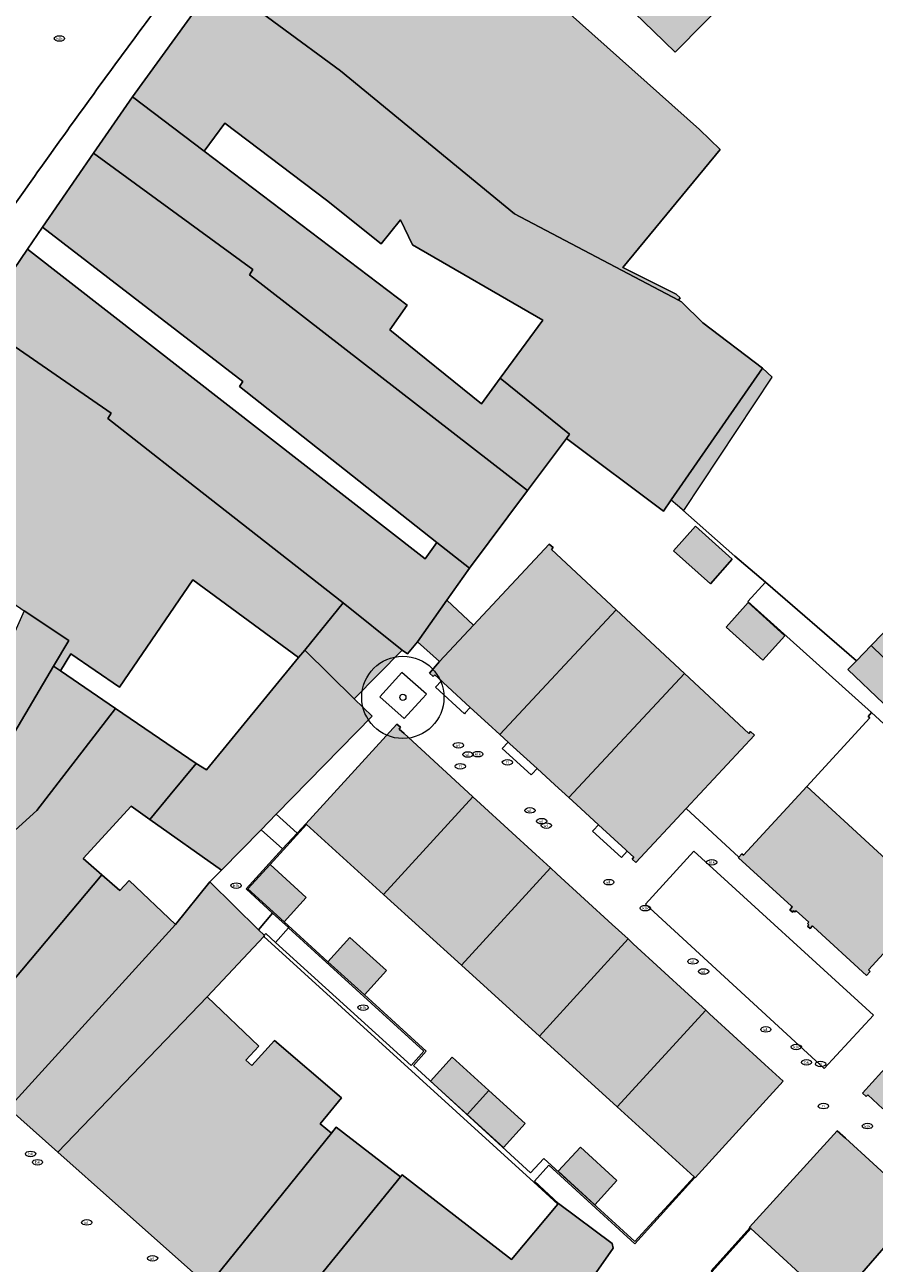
# Model space of a CAD drawing. Header units: metres. Extents: x 187482 to 189800, y 333582 to 335019.
# Tile 224 of 256: x 189027 to 189079, y 334325 to 334400. Entities that reach past the tile are written whole.
import ezdxf
from ezdxf.enums import TextEntityAlignment as Align

# ---------------------------------------------------------------- set-up
doc = ezdxf.new("R2010")
doc.units = ezdxf.units.M
doc.layers.get('0').update_dxf_attribs({"color": 252, "lineweight": 18})
for name, color, linetype, lineweight in [('B-WE-GR-BOOM-S', 252, 'Continuous', 18), ('B-WE-IE-MEUBILAIR-S', 252, 'Continuous', 18), ('B-WE-IE-TERREINAFSCHEIDING_KUNSTMATIG_HEKWERK-G', 252, 'IE-TERREINAFSCHEIDING_KUNSTMATIG-SO', 18), ('B-WE-IE-TERREINAFSCHEIDING_KUNSTMATIG_MUUR-G', 252, 'IE-TERREINAFSCHEIDING_KUNSTMATIG-SO', 18), ('B-WE-OG-BEBOUWING-GV', 252, 'Continuous', 18), ('B-WE-OG-BEBOUWING_LUIFEL-GV', 252, 'Continuous', 18), ('B-WE-OG-TERREIN_ERF-GV', 252, 'Continuous', 18), ('B-WE-VH-GESLOTENVERHARDING_BETON-GV', 252, 'Continuous', 18), ('B-WE-VH-OPENVERHARDING-GV', 252, 'Continuous', 18), ('B-WE-VH-OPENVERHARDING_SIERBESTRATING-GV', 252, 'Continuous', 18), ('B-WE-VH-OPENVERHARDING_STRAATBAKSTEEN-GV', 252, 'Continuous', 18), ('B-WE-VH-ROOSTER-G', 252, 'Continuous', 18)]:
    doc.layers.add(name, color=color, linetype=linetype, lineweight=lineweight)
doc.layers.add('B-WE-OG-BEBOUWING-V', color=7, linetype='Continuous', lineweight=18, true_color=0xf0f0f0)
doc.styles.add('NLCS-ISO', font='NLCS-ISO.ttf')
doc.linetypes.add('IE-TERREINAFSCHEIDING_KUNSTMATIG-SO', pattern='A,4,[82,NLCS.SHX,S=0.75,R=90,X=0,Y=0],4,-2', length=10)

# ---------------------------------------------------------------- blocks, each defined once
blk = doc.blocks.new('SIE-MEUBILAIR_PUT_BRANDKRAAN-SO')
blk.add_ellipse((0, 0), major_axis=(1.25, 0), ratio=0.54)
at = {"style": 'NLCS-ISO'}
blk.add_text('bk', height=0.75, dxfattribs=at).set_placement((0.03, 0), align=Align.MIDDLE_CENTER)
blk = doc.blocks.new('SIE-MEUBILAIR_PUT_WATERLEIDINGPUT-SO')
blk.add_ellipse((0, 0), major_axis=(1.25, 0), ratio=0.54)
at = {"style": 'NLCS-ISO'}
blk.add_text('wl', height=0.75, dxfattribs=at).set_placement((-0.14, 0), align=Align.MIDDLE_CENTER)
blk = doc.blocks.new('SIE-MEUBILAIR_PUT_KOLK-SO')
blk.add_ellipse((0, 0), major_axis=(1.25, 0), ratio=0.54)
at = {"style": 'NLCS-ISO'}
blk.add_text('klk', height=0.75, dxfattribs=at).set_placement((0.03, 0), align=Align.MIDDLE_CENTER)
blk = doc.blocks.new('SIE-MEUBILAIR_PUT_RIOOLPUT-SO')
blk.add_ellipse((0, 0), major_axis=(1.25, 0), ratio=0.54)
at = {"style": 'NLCS-ISO'}
blk.add_text('ri', height=0.75, dxfattribs=at).set_placement((-0.04, 0.07), align=Align.MIDDLE_CENTER)
blk = doc.blocks.new('SGR-BOOM_GBKN-SO')
at = {"color": 0, "linetype": 'ByBlock', "lineweight": 18}
for radius in [2, 0.15]:
    blk.add_circle((0, 0), radius, dxfattribs=at)

msp = doc.modelspace()

# ---------------------------------------------------------------- hatches: boundary and pattern name
at = {"layer": 'B-WE-OG-BEBOUWING-V'}
h = msp.add_hatch(color=256, dxfattribs=at)
h.dxf.hatch_style = 1
h.paths.add_polyline_path([(189067.027, 334383.284), (189067.148, 334383.426), (189066.904, 334383.656), (189063.662, 334385.287), (189069.568, 334392.455), (189068.313, 334393.669), (189053.733, 334406.698), (189046.946, 334412.767), (189038.999, 334402.762), (189046.499, 334397.222), (189057.061, 334388.534)], flags=17)
h.paths.add_polyline_path([(189056.195, 334378.547), (189055.057, 334376.987), (189049.492, 334381.487), (189050.547, 334382.998), (189038.196, 334392.355), (189033.851, 334395.645), (189031.481, 334392.218), (189041.16, 334385.157), (189040.968, 334384.832), (189057.854, 334371.719), (189060.226, 334374.893), (189060.417, 334375.151)], flags=16)
h.paths.add_polyline_path([(189078.587, 334413.037), (189072.047, 334418.971), (189071.531, 334419.439), (189071.256, 334419.156), (189069.061, 334416.898), (189058.015, 334426.92), (189054.53, 334422.457), (189062.96, 334415.007), (189071.929, 334406.195)], flags=16)
h = msp.add_hatch(color=256, dxfattribs=at)
h.dxf.hatch_style = 1
h.paths.add_polyline_path([(189053.733, 334406.698), (189055.841, 334409.007), (189065.509, 334399.648), (189066.825, 334398.355), (189070.404, 334401.999), (189069.088, 334403.292), (189063.824, 334408.194), (189063.55, 334407.944), (189060.075, 334411.163), (189060.321, 334411.445), (189051.758, 334418.907), (189046.946, 334412.767)], flags=17)
h.paths.add_polyline_path([(189078.587, 334413.037), (189072.047, 334418.971), (189071.531, 334419.439), (189071.256, 334419.156), (189069.061, 334416.898), (189058.015, 334426.92), (189054.53, 334422.457), (189062.96, 334415.007), (189071.929, 334406.195)], flags=16)
h = msp.add_hatch(color=256, dxfattribs=at)
h.dxf.hatch_style = 1
h.paths.add_polyline_path([(189056.195, 334378.547), (189055.057, 334376.987), (189049.492, 334381.487), (189050.547, 334382.998), (189038.196, 334392.355), (189033.851, 334395.645), (189031.481, 334392.218), (189041.16, 334385.157), (189040.968, 334384.832), (189057.854, 334371.719), (189060.226, 334374.893), (189060.417, 334375.151)], flags=16)
h.paths.add_polyline_path([(189038.999, 334402.762), (189033.851, 334395.645), (189038.196, 334392.355), (189039.468, 334394.043), (189045.645, 334389.361), (189048.962, 334386.707), (189050.137, 334388.176), (189050.868, 334386.66), (189058.796, 334382.069), (189056.195, 334378.547), (189060.417, 334375.151), (189060.226, 334374.893), (189066.129, 334370.475), (189066.584, 334371.157), (189072.139, 334379.169), (189068.507, 334381.921), (189067.219, 334383.183), (189067.027, 334383.284), (189057.061, 334388.534), (189046.499, 334397.222)], flags=17)
h.paths.add_polyline_path([(189072.139, 334379.169), (189066.584, 334371.157), (189067.357, 334370.505), (189072.733, 334378.61)], flags=16)
h = msp.add_hatch(color=256, dxfattribs=at)
h.dxf.hatch_style = 1
h.paths.add_polyline_path([(189056.195, 334378.547), (189055.057, 334376.987), (189049.492, 334381.487), (189050.547, 334382.998), (189038.196, 334392.355), (189033.851, 334395.645), (189031.481, 334392.218), (189041.16, 334385.157), (189040.968, 334384.832), (189057.854, 334371.719), (189060.226, 334374.893), (189060.417, 334375.151)], flags=16)
h.paths.add_polyline_path([(189026.361, 334362.397), (189024.474, 334363.585), (189023.658, 334362.361), (189023.532, 334362.145), (189021.221, 334358.172), (189012.285, 334362.917), (189011.063, 334363.737), (189008.84, 334360.188), (189015.964, 334355.23), (189018.207, 334358.399), (189021.565, 334356.396), (189022.332, 334357.329), (189023.779, 334356.582)], flags=16)
h.paths.add_polyline_path([(189046.663, 334364.9), (189036.679, 334372.704), (189032.351, 334376.092), (189032.553, 334376.42), (189024.473, 334381.988), (189020.865, 334376.666), (189019.437, 334374.559), (189017.135, 334371.428), (189024.976, 334365.998), (189027.261, 334364.415), (189029.976, 334362.612), (189029.05, 334361.049), (189029.474, 334360.761), (189030.101, 334361.8), (189033.056, 334359.779), (189037.513, 334366.296), (189043.945, 334361.564), (189044.316, 334362.019)], flags=17)
h = msp.add_hatch(color=256, dxfattribs=at)
h.dxf.hatch_style = 1
h.paths.add_polyline_path([(189056.195, 334378.547), (189055.057, 334376.987), (189049.492, 334381.487), (189050.547, 334382.998), (189038.196, 334392.355), (189033.851, 334395.645), (189031.481, 334392.218), (189041.16, 334385.157), (189040.968, 334384.832), (189057.854, 334371.719), (189060.226, 334374.893), (189060.417, 334375.151)], flags=16)
h.paths.add_polyline_path([(189026.361, 334362.397), (189024.474, 334363.585), (189023.658, 334362.361), (189023.532, 334362.145), (189021.221, 334358.172), (189012.285, 334362.917), (189011.063, 334363.737), (189008.84, 334360.188), (189015.964, 334355.23), (189018.207, 334358.399), (189021.565, 334356.396), (189022.332, 334357.329), (189023.779, 334356.582)], flags=16)
h.paths.add_polyline_path([(189052.348, 334368.555), (189051.641, 334367.573), (189027.459, 334386.391), (189024.473, 334381.988), (189032.553, 334376.42), (189032.351, 334376.092), (189036.679, 334372.704), (189046.663, 334364.9), (189050.242, 334362.026), (189050.565, 334361.805), (189051.163, 334362.528), (189052.949, 334365.052), (189054.331, 334367.005)], flags=17)
h = msp.add_hatch(color=256, dxfattribs=at)
h.dxf.hatch_style = 1
h.paths.add_polyline_path([(189056.195, 334378.547), (189055.057, 334376.987), (189049.492, 334381.487), (189050.547, 334382.998), (189038.196, 334392.355), (189033.851, 334395.645), (189031.481, 334392.218), (189041.16, 334385.157), (189040.968, 334384.832), (189057.854, 334371.719), (189060.226, 334374.893), (189060.417, 334375.151)], flags=16)
h.paths.add_polyline_path([(189054.331, 334367.005), (189057.854, 334371.719), (189040.968, 334384.832), (189041.16, 334385.157), (189031.481, 334392.218), (189028.376, 334387.72), (189040.545, 334378.357), (189040.349, 334378.036), (189052.348, 334368.555)], flags=17)
h = msp.add_hatch(color=256, dxfattribs=at)
h.dxf.hatch_style = 1
h.paths.add_polyline_path([(189068.973, 334366.058), (189070.304, 334367.55), (189068.066, 334369.547), (189066.734, 334368.055)], flags=17)
h = msp.add_hatch(color=256, dxfattribs=at)
h.dxf.hatch_style = 1
h.paths.add_polyline_path([(189067.493, 334352.39), (189071.65, 334356.852), (189071.42, 334357.067), (189071.318, 334356.957), (189067.396, 334360.611), (189060.364, 334353.063), (189061.1, 334352.389), (189062.169, 334351.41), (189063.828, 334349.89), (189063.923, 334349.802), (189064.322, 334349.437), (189064.214, 334349.321), (189064.438, 334349.111)], flags=16)
h.paths.add_polyline_path([(189063.244, 334364.479), (189059.311, 334368.143), (189059.413, 334368.253), (189059.179, 334368.471), (189054.577, 334363.534), (189052.515, 334361.321), (189051.899, 334360.625), (189052.125, 334360.424), (189052.232, 334360.515), (189052.628, 334360.152), (189052.739, 334360.05), (189054.383, 334358.544), (189055.467, 334357.551), (189056.181, 334356.897)], flags=17)
h = msp.add_hatch(color=256, dxfattribs=at)
h.dxf.hatch_style = 1
h.paths.add_polyline_path([(189052.949, 334365.052), (189051.163, 334362.528), (189052.515, 334361.321), (189054.577, 334363.534)], flags=17)
h = msp.add_hatch(color=256, dxfattribs=at)
h.dxf.hatch_style = 1
h.paths.add_polyline_path([(189026.361, 334362.397), (189024.474, 334363.585), (189023.658, 334362.361), (189023.532, 334362.145), (189021.221, 334358.172), (189012.285, 334362.917), (189011.063, 334363.737), (189008.84, 334360.188), (189015.964, 334355.23), (189018.207, 334358.399), (189021.565, 334356.396), (189022.332, 334357.329), (189023.779, 334356.582)], flags=16)
h.paths.add_polyline_path([(189029.05, 334361.049), (189029.976, 334362.612), (189027.261, 334364.415), (189026.361, 334362.397), (189023.779, 334356.582), (189022.332, 334357.329), (189021.565, 334356.396), (189018.207, 334358.399), (189015.964, 334355.23), (189008.84, 334360.188), (189004.895, 334353.953), (189005.107, 334352.833), (189009.858, 334349.313), (189013.09, 334346.534), (189017.106, 334350.25), (189017.222, 334350.136), (189018.714, 334351.749), (189019.743, 334352.016), (189021.078, 334353.635), (189023.096, 334352.116), (189024.88, 334354.009), (189025.605, 334355.231)], flags=17)
h = msp.add_hatch(color=256, dxfattribs=at)
h.dxf.hatch_style = 1
h.paths.add_polyline_path([(189050.242, 334362.026), (189046.663, 334364.9), (189044.316, 334362.019), (189047.331, 334359.06)], flags=17)
h = msp.add_hatch(color=256, dxfattribs=at)
h.dxf.hatch_style = 1
h.paths.add_polyline_path([(189067.493, 334352.39), (189071.65, 334356.852), (189071.42, 334357.067), (189071.318, 334356.957), (189067.396, 334360.611), (189060.364, 334353.063), (189061.1, 334352.389), (189062.169, 334351.41), (189063.828, 334349.89), (189063.923, 334349.802), (189064.322, 334349.437), (189064.214, 334349.321), (189064.438, 334349.111)], flags=16)
h.paths.add_polyline_path([(189059.522, 334353.835), (189060.364, 334353.063), (189067.396, 334360.611), (189063.244, 334364.479), (189056.181, 334356.897), (189056.683, 334356.436), (189056.794, 334356.335), (189058.438, 334354.828)], flags=17)
h = msp.add_hatch(color=256, dxfattribs=at)
h.dxf.hatch_style = 1
h.paths.add_polyline_path([(189071.276, 334364.914), (189069.944, 334363.422), (189072.164, 334361.404), (189073.509, 334362.884)], flags=17)
h = msp.add_hatch(color=256, dxfattribs=at)
h.dxf.hatch_style = 1
h.paths.add_polyline_path([(189032.807, 334358.481), (189028.026, 334352.28), (189017.166, 334342.424), (189017.12, 334342.329), (189019.581, 334339.944), (189022.444, 334337.435), (189026.166, 334341.434), (189031.981, 334348.369), (189030.844, 334349.36), (189033.757, 334352.544), (189034.898, 334351.733), (189036.132, 334353.218), (189037.716, 334355.124)], flags=17)
h.paths.add_polyline_path([(189026.361, 334362.397), (189024.474, 334363.585), (189023.658, 334362.361), (189023.532, 334362.145), (189021.221, 334358.172), (189012.285, 334362.917), (189011.063, 334363.737), (189008.84, 334360.188), (189015.964, 334355.23), (189018.207, 334358.399), (189021.565, 334356.396), (189022.332, 334357.329), (189023.779, 334356.582)], flags=16)
h = msp.add_hatch(color=256, dxfattribs=at)
h.dxf.hatch_style = 1
h.paths.add_polyline_path([(189032.807, 334358.481), (189029.474, 334360.761), (189029.05, 334361.049), (189025.605, 334355.231), (189024.88, 334354.009), (189023.096, 334352.116), (189021.078, 334353.635), (189019.743, 334352.016), (189018.714, 334351.749), (189017.222, 334350.136), (189017.106, 334350.25), (189013.09, 334346.534), (189017.166, 334342.424), (189028.026, 334352.28)], flags=17)
h.paths.add_polyline_path([(189026.361, 334362.397), (189024.474, 334363.585), (189023.658, 334362.361), (189023.532, 334362.145), (189021.221, 334358.172), (189012.285, 334362.917), (189011.063, 334363.737), (189008.84, 334360.188), (189015.964, 334355.23), (189018.207, 334358.399), (189021.565, 334356.396), (189022.332, 334357.329), (189023.779, 334356.582)], flags=16)
h = msp.add_hatch(color=256, dxfattribs=at)
h.dxf.hatch_style = 1
h.paths.add_polyline_path([(189080.137, 334363.748), (189078.743, 334362.301), (189080.903, 334360.216), (189082.299, 334361.662)], flags=17)
h = msp.add_hatch(color=256, dxfattribs=at)
h.dxf.hatch_style = 1
h.paths.add_polyline_path([(189077.847, 334361.371), (189077.34, 334360.845), (189079.508, 334358.77), (189080.903, 334360.216), (189078.743, 334362.301)], flags=17)
h = msp.add_hatch(color=256, dxfattribs=at)
h.dxf.hatch_style = 1
h.paths.add_polyline_path([(189043.062, 334345.502), (189044.412, 334346.978), (189042.212, 334349), (189040.858, 334347.517)], flags=16)
h.paths.add_polyline_path([(189043.945, 334361.564), (189038.336, 334354.745), (189037.716, 334355.124), (189036.132, 334353.218), (189034.898, 334351.733), (189039.251, 334348.639), (189041.663, 334351.102), (189042.585, 334352.043), (189048.417, 334357.998), (189047.331, 334359.06), (189044.316, 334362.019)], flags=17)
h = msp.add_hatch(color=256, dxfattribs=at)
h.dxf.hatch_style = 1
h.paths.add_polyline_path([(189043.062, 334345.502), (189044.412, 334346.978), (189042.212, 334349), (189040.858, 334347.517)], flags=16)
h.paths.add_polyline_path([(189050.353, 334356.946), (189050.058, 334357.217), (189050.147, 334357.337), (189049.924, 334357.525), (189044.377, 334351.473), (189044.426, 334351.428), (189049.109, 334347.172), (189054.535, 334353.114), (189053.715, 334353.865)], flags=17)
h.paths.add_polyline_path([(189059.253, 334348.789), (189053.845, 334342.867), (189058.581, 334338.563), (189063.971, 334344.465), (189063.008, 334345.347), (189059.646, 334348.429)], flags=16)
h = msp.add_hatch(color=256, dxfattribs=at)
h.dxf.hatch_style = 1
h.paths.add_polyline_path([(189087.826, 334345.444), (189093.391, 334340.362), (189100.82, 334348.282), (189101.224, 334348.712), (189095.058, 334354.353), (189087.305, 334345.92)], flags=16)
h.paths.add_polyline_path([(189082.001, 334331.756), (189082.111, 334331.652), (189082.409, 334331.374), (189089.466, 334338.91), (189085.486, 334342.586), (189085.584, 334342.693), (189085.423, 334342.842), (189085.349, 334342.91), (189082.388, 334339.705), (189082.328, 334339.638), (189082.169, 334339.783), (189082.027, 334339.628), (189082.109, 334339.554), (189082.035, 334339.472), (189082.129, 334339.386), (189081.43, 334338.623), (189081.341, 334338.704), (189081.267, 334338.622), (189081.186, 334338.696), (189081.045, 334338.541), (189081.207, 334338.393), (189081.154, 334338.334), (189078.213, 334335.104), (189078.45, 334334.899), (189078.543, 334334.99), (189079.46, 334334.133), (189080.216, 334333.426)], flags=17)
h.paths.add_polyline_path([(189073.898, 334346.455), (189073.953, 334346.404), (189073.804, 334346.242), (189073.959, 334346.1), (189074.033, 334346.181), (189074.114, 334346.107), (189074.187, 334346.186), (189074.953, 334345.483), (189074.877, 334345.4), (189074.962, 334345.322), (189074.887, 334345.241), (189075.042, 334345.099), (189075.191, 334345.261), (189075.25, 334345.207), (189078.469, 334342.251), (189078.685, 334342.487), (189078.582, 334342.582), (189082.413, 334346.754), (189074.829, 334353.724), (189070.998, 334349.552), (189070.895, 334349.646), (189070.712, 334349.44), (189070.683, 334349.407)], flags=16)
h = msp.add_hatch(color=256, dxfattribs=at)
h.dxf.hatch_style = 1
h.paths.add_polyline_path([(189054.535, 334353.114), (189049.109, 334347.172), (189053.845, 334342.867), (189059.253, 334348.789), (189058.366, 334349.602), (189055.004, 334352.684)], flags=17)
h.paths.add_polyline_path([(189059.253, 334348.789), (189053.845, 334342.867), (189058.581, 334338.563), (189063.971, 334344.465), (189063.008, 334345.347), (189059.646, 334348.429)], flags=16)
h = msp.add_hatch(color=256, dxfattribs=at)
h.dxf.hatch_style = 1
h.paths.add_polyline_path([(189043.062, 334345.502), (189044.412, 334346.978), (189042.212, 334349), (189040.858, 334347.517)], flags=16)
h.paths.add_polyline_path([(189026.304, 334334.185), (189029.318, 334331.502), (189038.383, 334340.951), (189041.825, 334344.621), (189041.87, 334344.669), (189041.847, 334344.692), (189041.511, 334345.022), (189038.558, 334347.931), (189036.461, 334345.337)], flags=17)
h = msp.add_hatch(color=256, dxfattribs=at)
h.dxf.hatch_style = 1
h.paths.add_polyline_path([(189059.253, 334348.789), (189053.845, 334342.867), (189058.581, 334338.563), (189063.971, 334344.465), (189063.008, 334345.347), (189059.646, 334348.429)], flags=16)
h.paths.add_polyline_path([(189067.648, 334341.095), (189064.286, 334344.176), (189063.971, 334344.465), (189058.581, 334338.563), (189063.317, 334334.258), (189068.689, 334340.141)], flags=17)
h = msp.add_hatch(color=256, dxfattribs=at)
h.dxf.hatch_style = 1
h.paths.add_polyline_path([(189068.929, 334339.921), (189068.689, 334340.141), (189063.317, 334334.258), (189067.989, 334330.012), (189068.032, 334329.972), (189068.053, 334329.953), (189073.407, 334335.816), (189072.29, 334336.84)], flags=17)
h.paths.add_polyline_path([(189059.253, 334348.789), (189053.845, 334342.867), (189058.581, 334338.563), (189063.971, 334344.465), (189063.008, 334345.347), (189059.646, 334348.429)], flags=16)
h = msp.add_hatch(color=256, dxfattribs=at)
h.dxf.hatch_style = 1
h.paths.add_polyline_path([(189026.304, 334334.185), (189036.461, 334345.337), (189033.635, 334348.025), (189033.086, 334347.405), (189031.981, 334348.369), (189026.166, 334341.434), (189022.444, 334337.435), (189023.346, 334336.644), (189023.431, 334336.742)], flags=17)
h = msp.add_hatch(color=256, dxfattribs=at)
h.dxf.hatch_style = 1
h.paths.add_polyline_path([(189045.716, 334343.073), (189047.948, 334341.064), (189049.286, 334342.551), (189047.056, 334344.557)], flags=17)
h = msp.add_hatch(color=256, dxfattribs=at)
h.dxf.hatch_style = 1
h.paths.add_polyline_path([(189029.318, 334331.502), (189032.808, 334328.396), (189038.449, 334323.375), (189045.949, 334332.673), (189045.263, 334333.223), (189046.552, 334334.804), (189042.479, 334338.305), (189041.111, 334336.786), (189040.73, 334337.099), (189041.533, 334337.955), (189038.383, 334340.951)], flags=17)
h = msp.add_hatch(color=256, dxfattribs=at)
h.dxf.hatch_style = 1
h.paths.add_polyline_path([(189053.283, 334337.278), (189051.962, 334335.825), (189054.183, 334333.806), (189055.504, 334335.26)], flags=17)
h = msp.add_hatch(color=256, dxfattribs=at)
h.dxf.hatch_style = 1
h.paths.add_polyline_path([(189054.183, 334333.806), (189056.403, 334331.788), (189057.724, 334333.241), (189055.504, 334335.26)], flags=17)
h = msp.add_hatch(color=256, dxfattribs=at)
h.dxf.hatch_style = 1
h.paths.add_polyline_path([(189038.449, 334323.375), (189042.152, 334320.21), (189050.132, 334330.01), (189046.225, 334333.03), (189045.949, 334332.673)], flags=17)
h = msp.add_hatch(color=256, dxfattribs=at)
h.dxf.hatch_style = 1
h.paths.add_polyline_path([(189076.355, 334322.208), (189077.634, 334323.531), (189081.801, 334328.322), (189081.559, 334328.532), (189081.467, 334328.439), (189080.547, 334329.279), (189077.18, 334332.355), (189076.686, 334332.806), (189071.349, 334326.941), (189071.377, 334326.915), (189071.437, 334326.86), (189076.112, 334322.572), (189076.02, 334322.462), (189076.259, 334322.249), (189076.282, 334322.276)], flags=17)
h = msp.add_hatch(color=256, dxfattribs=at)
h.dxf.hatch_style = 1
h.paths.add_polyline_path([(189059.727, 334330.346), (189061.942, 334328.317), (189063.293, 334329.792), (189061.081, 334331.818)], flags=17)
h = msp.add_hatch(color=256, dxfattribs=at)
h.dxf.hatch_style = 1
h.paths.add_polyline_path([(189042.152, 334320.21), (189048.903, 334314.35), (189049.099, 334314.576), (189052.168, 334311.9), (189051.964, 334311.655), (189052.47, 334311.213), (189056.57, 334316.192), (189057.291, 334317.071), (189061.101, 334321.769), (189060.621, 334322.162), (189063.066, 334325.67), (189063.013, 334325.963), (189059.734, 334328.386), (189059.703, 334328.349), (189056.894, 334324.993), (189050.234, 334330.141), (189050.132, 334330.01)], flags=17)

# ---------------------------------------------------------------- linework, layer by layer
at = {"layer": 'B-WE-IE-TERREINAFSCHEIDING_KUNSTMATIG_HEKWERK-G', "ltscale": 0.2, "flags": 128}
for points in [[(189042.212, 334349), (189044.426, 334351.428)], [(189043.062, 334345.502), (189045.716, 334343.073)], [(189059.703, 334328.349), (189058.253, 334329.694), (189041.825, 334344.621)], [(189067.989, 334330.012), (189064.383, 334326.077), (189058.856, 334331.126), (189058.045, 334330.254), (189050.922, 334336.767), (189051.695, 334337.648), (189047.948, 334341.064)], [(189071.437, 334326.86), (189069.08, 334324.255)]]:
    msp.add_lwpolyline(points, dxfattribs=at)
at = {"layer": 'B-WE-IE-TERREINAFSCHEIDING_KUNSTMATIG_MUUR-G', "ltscale": 0.2, "flags": 128}
for points in [[(189070.471, 334367.736), (189066.584, 334371.157)], [(189070.471, 334367.736), (189072.317, 334366.143)], [(189072.317, 334366.143), (189077.847, 334361.371)], [(189054.079, 334358.212), (189054.025, 334358.153), (189052.27, 334359.761), (189052.628, 334360.152)], [(189054.383, 334358.544), (189054.079, 334358.212)], [(189058.134, 334354.496), (189058.08, 334354.437), (189056.325, 334356.045), (189056.683, 334356.436)], [(189058.438, 334354.828), (189058.134, 334354.496)], [(189063.923, 334349.802), (189063.565, 334349.411), (189061.811, 334351.019), (189061.865, 334351.078)], [(189061.865, 334351.078), (189062.169, 334351.41)]]:
    msp.add_lwpolyline(points, dxfattribs=at)
at = {"layer": 'B-WE-OG-BEBOUWING-GV', "flags": 128}
for points in [[(189053.733, 334406.698), (189055.841, 334409.007), (189065.509, 334399.648), (189066.825, 334398.355), (189070.404, 334401.999), (189069.088, 334403.292), (189063.824, 334408.194), (189063.55, 334407.944), (189060.075, 334411.163), (189060.321, 334411.445), (189051.758, 334418.907), (189046.946, 334412.767)], [(189067.027, 334383.284), (189067.148, 334383.426), (189066.904, 334383.656), (189063.662, 334385.287), (189069.568, 334392.455), (189068.313, 334393.669), (189053.733, 334406.698), (189046.946, 334412.767), (189038.999, 334402.762), (189046.499, 334397.222), (189057.061, 334388.534)], [(189038.999, 334402.762), (189033.851, 334395.645), (189038.196, 334392.355), (189039.468, 334394.043), (189045.645, 334389.361), (189048.962, 334386.707), (189050.137, 334388.176), (189050.868, 334386.66), (189058.796, 334382.069), (189056.195, 334378.547), (189060.417, 334375.151), (189060.226, 334374.893), (189066.129, 334370.475), (189066.584, 334371.157), (189072.139, 334379.169), (189068.507, 334381.921), (189067.219, 334383.183), (189067.027, 334383.284), (189057.061, 334388.534), (189046.499, 334397.222)], [(189056.195, 334378.547), (189055.057, 334376.987), (189049.492, 334381.487), (189050.547, 334382.998), (189038.196, 334392.355), (189033.851, 334395.645), (189031.481, 334392.218), (189041.16, 334385.157), (189040.968, 334384.832), (189057.854, 334371.719), (189060.226, 334374.893), (189060.417, 334375.151)], [(189054.331, 334367.005), (189057.854, 334371.719), (189040.968, 334384.832), (189041.16, 334385.157), (189031.481, 334392.218), (189028.376, 334387.72), (189040.545, 334378.357), (189040.349, 334378.036), (189052.348, 334368.555)], [(189052.348, 334368.555), (189051.641, 334367.573), (189027.459, 334386.391), (189024.473, 334381.988), (189032.553, 334376.42), (189032.351, 334376.092), (189036.679, 334372.704), (189046.663, 334364.9), (189050.242, 334362.026), (189050.565, 334361.805), (189051.163, 334362.528), (189052.949, 334365.052), (189054.331, 334367.005)], [(189046.663, 334364.9), (189036.679, 334372.704), (189032.351, 334376.092), (189032.553, 334376.42), (189024.473, 334381.988), (189020.865, 334376.666), (189019.437, 334374.559), (189017.135, 334371.428), (189024.976, 334365.998), (189027.261, 334364.415), (189029.976, 334362.612), (189029.05, 334361.049), (189029.474, 334360.761), (189030.101, 334361.8), (189033.056, 334359.779), (189037.513, 334366.296), (189043.945, 334361.564), (189044.316, 334362.019)], [(189068.973, 334366.058), (189070.304, 334367.55), (189068.066, 334369.547), (189066.734, 334368.055)], [(189063.244, 334364.479), (189059.311, 334368.143), (189059.413, 334368.253), (189059.179, 334368.471), (189054.577, 334363.534), (189052.515, 334361.321), (189051.899, 334360.625), (189052.125, 334360.424), (189052.232, 334360.515), (189052.628, 334360.152), (189052.739, 334360.05), (189054.383, 334358.544), (189055.467, 334357.551), (189056.181, 334356.897)], [(189052.949, 334365.052), (189051.163, 334362.528), (189052.515, 334361.321), (189054.577, 334363.534)], [(189029.05, 334361.049), (189029.976, 334362.612), (189027.261, 334364.415), (189026.361, 334362.397), (189023.779, 334356.582), (189022.332, 334357.329), (189021.565, 334356.396), (189018.207, 334358.399), (189015.964, 334355.23), (189008.84, 334360.188), (189004.895, 334353.953), (189005.107, 334352.833), (189009.858, 334349.313), (189013.09, 334346.534), (189017.106, 334350.25), (189017.222, 334350.136), (189018.714, 334351.749), (189019.743, 334352.016), (189021.078, 334353.635), (189023.096, 334352.116), (189024.88, 334354.009), (189025.605, 334355.231)], [(189050.242, 334362.026), (189046.663, 334364.9), (189044.316, 334362.019), (189047.331, 334359.06)], [(189059.522, 334353.835), (189060.364, 334353.063), (189067.396, 334360.611), (189063.244, 334364.479), (189056.181, 334356.897), (189056.683, 334356.436), (189056.794, 334356.335), (189058.438, 334354.828)], [(189071.276, 334364.914), (189069.944, 334363.422), (189072.164, 334361.404), (189073.509, 334362.884)], [(189080.137, 334363.748), (189078.743, 334362.301), (189080.903, 334360.216), (189082.299, 334361.662)], [(189077.847, 334361.371), (189077.34, 334360.845), (189079.508, 334358.77), (189080.903, 334360.216), (189078.743, 334362.301)], [(189043.945, 334361.564), (189038.336, 334354.745), (189037.716, 334355.124), (189036.132, 334353.218), (189034.898, 334351.733), (189039.251, 334348.639), (189041.663, 334351.102), (189042.585, 334352.043), (189048.417, 334357.998), (189047.331, 334359.06), (189044.316, 334362.019)], [(189032.807, 334358.481), (189029.474, 334360.761), (189029.05, 334361.049), (189025.605, 334355.231), (189024.88, 334354.009), (189023.096, 334352.116), (189021.078, 334353.635), (189019.743, 334352.016), (189018.714, 334351.749), (189017.222, 334350.136), (189017.106, 334350.25), (189013.09, 334346.534), (189017.166, 334342.424), (189028.026, 334352.28)], [(189067.493, 334352.39), (189071.65, 334356.852), (189071.42, 334357.067), (189071.318, 334356.957), (189067.396, 334360.611), (189060.364, 334353.063), (189061.1, 334352.389), (189062.169, 334351.41), (189063.828, 334349.89), (189063.923, 334349.802), (189064.322, 334349.437), (189064.214, 334349.321), (189064.438, 334349.111)], [(189032.807, 334358.481), (189028.026, 334352.28), (189017.166, 334342.424), (189017.12, 334342.329), (189019.581, 334339.944), (189022.444, 334337.435), (189026.166, 334341.434), (189031.981, 334348.369), (189030.844, 334349.36), (189033.757, 334352.544), (189034.898, 334351.733), (189036.132, 334353.218), (189037.716, 334355.124)], [(189050.353, 334356.946), (189050.058, 334357.217), (189050.147, 334357.337), (189049.924, 334357.525), (189044.377, 334351.473), (189044.426, 334351.428), (189049.109, 334347.172), (189054.535, 334353.114), (189053.715, 334353.865)], [(189082.413, 334346.754), (189086.245, 334350.927), (189086.348, 334350.833), (189086.561, 334351.065), (189083.342, 334354.02), (189083.283, 334354.074), (189083.435, 334354.24), (189083.281, 334354.382), (189083.21, 334354.305), (189083.129, 334354.379), (189083.051, 334354.294), (189082.285, 334354.998), (189082.366, 334355.086), (189082.285, 334355.161), (189082.359, 334355.242), (189082.205, 334355.384), (189082.052, 334355.218), (189081.993, 334355.272), (189078.775, 334358.228), (189078.558, 334357.992), (189078.661, 334357.897), (189074.829, 334353.724)], [(189054.535, 334353.114), (189049.109, 334347.172), (189053.845, 334342.867), (189059.253, 334348.789), (189058.366, 334349.602), (189055.004, 334352.684)], [(189073.898, 334346.455), (189073.953, 334346.404), (189073.804, 334346.242), (189073.959, 334346.1), (189074.033, 334346.181), (189074.114, 334346.107), (189074.187, 334346.186), (189074.953, 334345.483), (189074.877, 334345.4), (189074.962, 334345.322), (189074.887, 334345.241), (189075.042, 334345.099), (189075.191, 334345.261), (189075.25, 334345.207), (189078.469, 334342.251), (189078.685, 334342.487), (189078.582, 334342.582), (189082.413, 334346.754), (189074.829, 334353.724), (189070.998, 334349.552), (189070.895, 334349.646), (189070.712, 334349.44), (189070.683, 334349.407)], [(189043.062, 334345.502), (189044.412, 334346.978), (189042.212, 334349), (189040.858, 334347.517)], [(189059.253, 334348.789), (189053.845, 334342.867), (189058.581, 334338.563), (189063.971, 334344.465), (189063.008, 334345.347), (189059.646, 334348.429)], [(189026.304, 334334.185), (189036.461, 334345.337), (189033.635, 334348.025), (189033.086, 334347.405), (189031.981, 334348.369), (189026.166, 334341.434), (189022.444, 334337.435), (189023.346, 334336.644), (189023.431, 334336.742)], [(189026.304, 334334.185), (189029.318, 334331.502), (189038.383, 334340.951), (189041.825, 334344.621), (189041.87, 334344.669), (189041.847, 334344.692), (189041.511, 334345.022), (189038.558, 334347.931), (189036.461, 334345.337)], [(189045.716, 334343.073), (189047.948, 334341.064), (189049.286, 334342.551), (189047.056, 334344.557)], [(189067.648, 334341.095), (189064.286, 334344.176), (189063.971, 334344.465), (189058.581, 334338.563), (189063.317, 334334.258), (189068.689, 334340.141)], [(189029.318, 334331.502), (189032.808, 334328.396), (189038.449, 334323.375), (189045.949, 334332.673), (189045.263, 334333.223), (189046.552, 334334.804), (189042.479, 334338.305), (189041.111, 334336.786), (189040.73, 334337.099), (189041.533, 334337.955), (189038.383, 334340.951)], [(189068.929, 334339.921), (189068.689, 334340.141), (189063.317, 334334.258), (189067.989, 334330.012), (189068.032, 334329.972), (189068.053, 334329.953), (189073.407, 334335.816), (189072.29, 334336.84)], [(189053.283, 334337.278), (189051.962, 334335.825), (189054.183, 334333.806), (189055.504, 334335.26)], [(189054.183, 334333.806), (189056.403, 334331.788), (189057.724, 334333.241), (189055.504, 334335.26)], [(189038.449, 334323.375), (189042.152, 334320.21), (189050.132, 334330.01), (189046.225, 334333.03), (189045.949, 334332.673)], [(189076.355, 334322.208), (189077.634, 334323.531), (189081.801, 334328.322), (189081.559, 334328.532), (189081.467, 334328.439), (189080.547, 334329.279), (189077.18, 334332.355), (189076.686, 334332.806), (189071.349, 334326.941), (189071.377, 334326.915), (189071.437, 334326.86), (189076.112, 334322.572), (189076.02, 334322.462), (189076.259, 334322.249), (189076.282, 334322.276)], [(189059.727, 334330.346), (189061.942, 334328.317), (189063.293, 334329.792), (189061.081, 334331.818)], [(189042.152, 334320.21), (189048.903, 334314.35), (189049.099, 334314.576), (189052.168, 334311.9), (189051.964, 334311.655), (189052.47, 334311.213), (189056.57, 334316.192), (189057.291, 334317.071), (189061.101, 334321.769), (189060.621, 334322.162), (189063.066, 334325.67), (189063.013, 334325.963), (189059.734, 334328.386), (189059.703, 334328.349), (189056.894, 334324.993), (189050.234, 334330.141), (189050.132, 334330.01)]]:
    msp.add_lwpolyline(points, close=True, dxfattribs=at)
msp.add_lwpolyline([(189081.154, 334338.334), (189078.213, 334335.104), (189078.45, 334334.899), (189078.543, 334334.99), (189079.46, 334334.133)], dxfattribs=at)
at = {"layer": 'B-WE-OG-BEBOUWING_LUIFEL-GV', "flags": 128}
msp.add_lwpolyline([(189072.139, 334379.169), (189066.584, 334371.157), (189067.357, 334370.505), (189072.733, 334378.61)], close=True, dxfattribs=at)
at = {"layer": 'B-WE-OG-TERREIN_ERF-GV', "flags": 128}
for points in [[(189053.733, 334406.698), (189068.313, 334393.669), (189069.568, 334392.455), (189063.662, 334385.287), (189066.904, 334383.656), (189067.148, 334383.426), (189067.027, 334383.284), (189067.219, 334383.183), (189068.507, 334381.921), (189072.139, 334379.169), (189066.584, 334371.157), (189070.471, 334367.736), (189072.317, 334366.143), (189077.847, 334361.371), (189078.743, 334362.301), (189080.137, 334363.748), (189081.531, 334365.195), (189082.926, 334366.642), (189084.32, 334368.089), (189094.406, 334378.732), (189103.752, 334388.506), (189096.85, 334398.385), (189084.823, 334414.292)], [(189070.404, 334401.999), (189066.825, 334398.355), (189065.509, 334399.648), (189055.841, 334409.007)]]:
    msp.add_lwpolyline(points, dxfattribs=at)
for points in [[(189038.196, 334392.355), (189050.547, 334382.998), (189049.492, 334381.487), (189055.057, 334376.987), (189056.195, 334378.547), (189058.796, 334382.069), (189050.868, 334386.66), (189050.137, 334388.176), (189048.962, 334386.707), (189045.645, 334389.361), (189039.468, 334394.043)], [(189028.376, 334387.72), (189027.459, 334386.391), (189051.641, 334367.573), (189052.348, 334368.555), (189040.349, 334378.036), (189040.545, 334378.357)], [(189066.584, 334371.157), (189066.129, 334370.475), (189060.226, 334374.893), (189057.854, 334371.719), (189054.331, 334367.005), (189052.949, 334365.052), (189054.577, 334363.534), (189059.179, 334368.471), (189059.413, 334368.253), (189059.311, 334368.143), (189063.244, 334364.479), (189067.396, 334360.611), (189071.318, 334356.957), (189071.42, 334357.067), (189071.65, 334356.852), (189067.493, 334352.39), (189070.712, 334349.44), (189070.895, 334349.646), (189070.998, 334349.552), (189074.829, 334353.724), (189078.661, 334357.897), (189078.558, 334357.992), (189078.775, 334358.228), (189071.258, 334364.987), (189072.317, 334366.143), (189070.471, 334367.736)], [(189068.973, 334366.058), (189066.734, 334368.055), (189068.066, 334369.547), (189070.304, 334367.55)], [(189029.474, 334360.761), (189032.807, 334358.481), (189037.716, 334355.124), (189038.336, 334354.745), (189043.945, 334361.564), (189037.513, 334366.296), (189033.056, 334359.779), (189030.101, 334361.8)], [(189071.276, 334364.914), (189073.509, 334362.884), (189072.164, 334361.404), (189069.944, 334363.422)], [(189031.981, 334348.369), (189033.086, 334347.405), (189033.635, 334348.025), (189036.461, 334345.337), (189038.558, 334347.931), (189039.251, 334348.639), (189034.898, 334351.733), (189033.757, 334352.544), (189030.844, 334349.36)], [(189041.533, 334337.955), (189040.73, 334337.099), (189041.111, 334336.786), (189042.479, 334338.305), (189046.552, 334334.804), (189045.263, 334333.223), (189045.949, 334332.673), (189046.225, 334333.03), (189050.132, 334330.01), (189050.234, 334330.141), (189056.894, 334324.993), (189059.703, 334328.349), (189059.734, 334328.386), (189058.276, 334329.742), (189059.158, 334330.725), (189064.388, 334325.942), (189068.032, 334329.972), (189067.989, 334330.012), (189063.317, 334334.258), (189058.581, 334338.563), (189053.845, 334342.867), (189049.109, 334347.172), (189044.426, 334351.428), (189044.377, 334351.473), (189043.856, 334350.901), (189042.975, 334349.935), (189040.762, 334347.508), (189042.357, 334346.031), (189043.325, 334345.156), (189043.331, 334345.151), (189051.557, 334337.643), (189050.778, 334336.767), (189042.544, 334344.258), (189041.953, 334344.795), (189041.887, 334344.731), (189041.847, 334344.692), (189041.87, 334344.669), (189041.825, 334344.621), (189038.383, 334340.951)], [(189043.062, 334345.502), (189040.858, 334347.517), (189042.212, 334349), (189044.412, 334346.978)], [(189047.948, 334341.064), (189045.716, 334343.073), (189047.056, 334344.557), (189049.286, 334342.551)], [(189055.504, 334335.26), (189057.724, 334333.241), (189056.403, 334331.788), (189054.183, 334333.806), (189051.962, 334335.825), (189053.283, 334337.278)], [(189059.727, 334330.346), (189061.081, 334331.818), (189063.293, 334329.792), (189061.942, 334328.317)], [(189067.726, 334323.101), (189066.31, 334321.525), (189066.382, 334321.463), (189070.247, 334318.113), (189070.319, 334318.05), (189069.009, 334316.539), (189070.875, 334314.921), (189072.709, 334317.036), (189072.099, 334317.598), (189072.892, 334318.458), (189070.688, 334320.476), (189072.038, 334321.951), (189074.249, 334319.927), (189076.355, 334322.208), (189076.282, 334322.276), (189076.259, 334322.249), (189076.02, 334322.462), (189076.112, 334322.572), (189071.437, 334326.86), (189071.377, 334326.915), (189069.023, 334324.306), (189069.08, 334324.255), (189067.951, 334322.918)]]:
    msp.add_lwpolyline(points, close=True, dxfattribs=at)
at = {"layer": 'B-WE-VH-GESLOTENVERHARDING_BETON-GV', "flags": 128}
for points in [[(189042.975, 334349.935), (189043.856, 334350.901), (189042.585, 334352.043), (189041.663, 334351.102)], [(189042.357, 334346.031), (189041.511, 334345.022), (189041.847, 334344.692), (189041.887, 334344.731), (189041.953, 334344.795), (189042.544, 334344.258), (189043.331, 334345.151), (189043.325, 334345.156)]]:
    msp.add_lwpolyline(points, close=True, dxfattribs=at)
at = {"layer": 'B-WE-VH-OPENVERHARDING-GV', "flags": 128}
msp.add_lwpolyline([(189038.449, 334323.375), (189032.808, 334328.396), (189029.318, 334331.502), (189026.304, 334334.185)], dxfattribs=at)
at = {"layer": 'B-WE-VH-OPENVERHARDING_SIERBESTRATING-GV', "flags": 128}
msp.add_lwpolyline([(189065.037, 334346.589), (189075.899, 334336.604), (189078.887, 334339.83), (189067.977, 334349.8)], close=True, dxfattribs=at)
at = {"layer": 'B-WE-VH-OPENVERHARDING_STRAATBAKSTEEN-GV'}
for points in [[(189034.5, 334399.927, -0.002324), (189037.293, 334403.641)], [(189037.293, 334403.641, 0.002324), (189034.5, 334399.927)], [(189031.267, 334395.523, -0.00249), (189034.5, 334399.927)], [(189034.5, 334399.927, 0.00249), (189031.267, 334395.523)], [(189028.082, 334391.084, -0.002596), (189031.267, 334395.523)], [(189031.267, 334395.523, 0.002596), (189028.082, 334391.084)], [(189024.944, 334386.612, -0.002639), (189028.082, 334391.084)], [(189028.082, 334391.084, 0.002639), (189024.944, 334386.612)]]:
    msp.add_lwpolyline(points, format="xyb", dxfattribs=at)
at = {"layer": 'B-WE-VH-OPENVERHARDING_STRAATBAKSTEEN-GV', "flags": 128}
for points in [[(189024.473, 334381.988), (189027.459, 334386.391), (189028.376, 334387.72), (189031.481, 334392.218), (189033.851, 334395.645), (189038.999, 334402.762)], [(189079.508, 334358.77), (189077.34, 334360.845), (189077.847, 334361.371), (189072.317, 334366.143), (189071.258, 334364.987), (189078.775, 334358.228), (189081.993, 334355.272)], [(189082.413, 334346.754), (189078.582, 334342.582), (189078.685, 334342.487), (189078.469, 334342.251), (189075.25, 334345.207), (189075.191, 334345.261), (189075.042, 334345.099), (189074.887, 334345.241), (189074.962, 334345.322), (189074.877, 334345.4), (189074.953, 334345.483), (189074.187, 334346.186), (189074.114, 334346.107), (189074.033, 334346.181), (189073.959, 334346.1), (189073.804, 334346.242), (189073.953, 334346.404), (189073.898, 334346.455), (189070.683, 334349.407), (189070.712, 334349.44), (189067.493, 334352.39), (189064.438, 334349.111), (189064.214, 334349.321), (189064.322, 334349.437), (189063.923, 334349.802), (189063.828, 334349.89), (189062.169, 334351.41), (189061.1, 334352.389), (189060.364, 334353.063), (189059.522, 334353.835), (189058.438, 334354.828), (189056.794, 334356.335), (189056.683, 334356.436), (189056.181, 334356.897), (189055.467, 334357.551), (189054.383, 334358.544), (189052.739, 334360.05), (189052.628, 334360.152), (189052.232, 334360.515), (189052.125, 334360.424), (189051.899, 334360.625), (189052.515, 334361.321), (189051.163, 334362.528), (189050.565, 334361.805), (189050.242, 334362.026), (189047.331, 334359.06), (189048.417, 334357.998), (189042.585, 334352.043), (189043.856, 334350.901), (189044.377, 334351.473), (189049.924, 334357.525), (189050.147, 334357.337), (189050.058, 334357.217), (189050.353, 334356.946), (189053.715, 334353.865), (189054.535, 334353.114), (189055.004, 334352.684), (189058.366, 334349.602), (189059.253, 334348.789), (189059.646, 334348.429), (189063.008, 334345.347), (189063.971, 334344.465), (189064.286, 334344.176), (189067.648, 334341.095), (189068.689, 334340.141), (189068.929, 334339.921), (189072.29, 334336.84), (189073.407, 334335.816), (189068.053, 334329.953), (189068.032, 334329.972), (189064.388, 334325.942), (189059.158, 334330.725), (189058.276, 334329.742), (189059.734, 334328.386), (189063.013, 334325.963), (189063.066, 334325.67), (189060.621, 334322.162)], [(189079.46, 334334.133), (189078.543, 334334.99), (189078.45, 334334.899), (189078.213, 334335.104), (189081.154, 334338.334)], [(189069.023, 334324.306), (189071.377, 334326.915), (189071.349, 334326.941), (189076.686, 334332.806), (189077.18, 334332.355), (189080.547, 334329.279), (189081.467, 334328.439), (189081.559, 334328.532), (189081.801, 334328.322), (189077.634, 334323.531)]]:
    msp.add_lwpolyline(points, dxfattribs=at)
for points in [[(189041.511, 334345.022), (189042.357, 334346.031), (189040.762, 334347.508), (189042.975, 334349.935), (189041.663, 334351.102), (189039.251, 334348.639), (189038.558, 334347.931)], [(189075.899, 334336.604), (189065.037, 334346.589), (189067.977, 334349.8), (189078.887, 334339.83)], [(189043.331, 334345.151), (189042.544, 334344.258), (189050.778, 334336.767), (189051.557, 334337.643)]]:
    msp.add_lwpolyline(points, close=True, dxfattribs=at)
at = {"layer": 'B-WE-VH-ROOSTER-G', "flags": 128}
msp.add_lwpolyline([(189051.463, 334359.062), (189051.714, 334359.338), (189050.218, 334360.672), (189048.888, 334359.192), (189050.37, 334357.859)], close=True, dxfattribs=at)

# ---------------------------------------------------------------- block references
at = {"layer": 'B-WE-GR-BOOM-S', "xscale": 1.25, "yscale": 1.25, "zscale": 1.25}
msp.add_blockref('SGR-BOOM_GBKN-SO', (189050.282, 334359.15), dxfattribs=at)
at = {"layer": 'B-WE-IE-MEUBILAIR-S', "xscale": 0.25, "yscale": 0.25, "zscale": 0.25}
for name, p in [('SIE-MEUBILAIR_PUT_KOLK-SO', (189029.405, 334399.195)), ('SIE-MEUBILAIR_PUT_WATERLEIDINGPUT-SO', (189053.66, 334356.24)), ('SIE-MEUBILAIR_PUT_WATERLEIDINGPUT-SO', (189054.24, 334355.676)), ('SIE-MEUBILAIR_PUT_KOLK-SO', (189054.835, 334355.696)), ('SIE-MEUBILAIR_PUT_RIOOLPUT-SO', (189056.638, 334355.204)), ('SIE-MEUBILAIR_PUT_RIOOLPUT-SO', (189053.774, 334354.962)), ('SIE-MEUBILAIR_PUT_WATERLEIDINGPUT-SO', (189058.009, 334352.279)), ('SIE-MEUBILAIR_PUT_WATERLEIDINGPUT-SO', (189058.721, 334351.623)), ('SIE-MEUBILAIR_PUT_WATERLEIDINGPUT-SO', (189059.004, 334351.358)), ('SIE-MEUBILAIR_PUT_KOLK-SO', (189069.056, 334349.125)), ('SIE-MEUBILAIR_PUT_KOLK-SO', (189040.147, 334347.71)), ('SIE-MEUBILAIR_PUT_WATERLEIDINGPUT-SO', (189062.802, 334347.919)), ('SIE-MEUBILAIR_PUT_KOLK-SO', (189065.018, 334346.338)), ('SIE-MEUBILAIR_PUT_WATERLEIDINGPUT-SO', (189067.914, 334343.101)), ('SIE-MEUBILAIR_PUT_WATERLEIDINGPUT-SO', (189068.565, 334342.488)), ('SIE-MEUBILAIR_PUT_KOLK-SO', (189047.867, 334340.294)), ('SIE-MEUBILAIR_PUT_WATERLEIDINGPUT-SO', (189072.345, 334338.968)), ('SIE-MEUBILAIR_PUT_KOLK-SO', (189074.192, 334337.902)), ('SIE-MEUBILAIR_PUT_BRANDKRAAN-SO', (189074.819, 334336.967)), ('SIE-MEUBILAIR_PUT_RIOOLPUT-SO', (189075.678, 334336.867)), ('SIE-MEUBILAIR_PUT_RIOOLPUT-SO', (189075.845, 334334.31)), ('SIE-MEUBILAIR_PUT_KOLK-SO', (189078.523, 334333.093)), ('SIE-MEUBILAIR_PUT_BRANDKRAAN-SO', (189027.649, 334331.402)), ('SIE-MEUBILAIR_PUT_BRANDKRAAN-SO', (189028.073, 334330.896)), ('SIE-MEUBILAIR_PUT_WATERLEIDINGPUT-SO', (189031.069, 334327.24)), ('SIE-MEUBILAIR_PUT_WATERLEIDINGPUT-SO', (189035.068, 334325.057))]:
    msp.add_blockref(name, p, dxfattribs=at)

doc.saveas('drawing.dxf')
